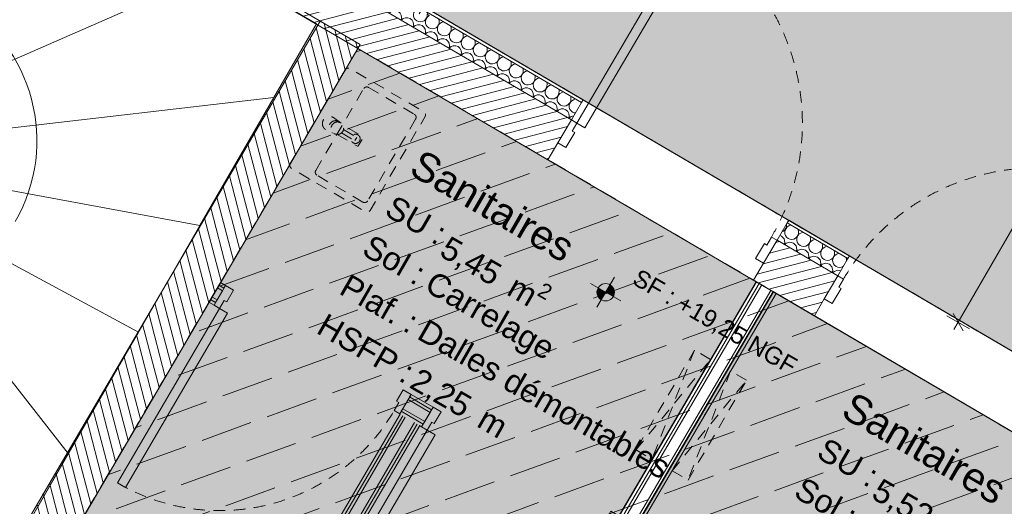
# Model space of a CAD drawing. Header units: millimetres. Extents: x -95266 to 45774, y -33242 to 22435.
# Tile 55 of 88: x -72556 to -68301, y 7435 to 9538. Entities that reach past the tile are written whole.
import ezdxf
from ezdxf.enums import TextEntityAlignment as Align

# ---------------------------------------------------------------- set-up
doc = ezdxf.new("R2010")
doc.units = ezdxf.units.MM
doc.header["$MEASUREMENT"] = 0
for name, pattern in [('! FIN Pointille', [87.5, 50, -37.5]), ('! STR Pointille', [87.5, 50, -37.5]), ('Tirets petits', [125, 75, -50])]:
    doc.linetypes.add(name, pattern=pattern)
for name, color, linetype in [('01-STR_Dalles.ARCHI', 7, 'Continuous'), ('01-STR_Escaliers et ascenseurs.ARCHI', 7, 'Continuous'), ('01-STR_Murs.ARCHI', 7, 'Continuous'), ('03-SURFACE _ Utile.ARCHI', 7, 'Continuous'), ('04-SOE_Cloisons .ARCHI', 7, 'Continuous'), ('04-SOE_Faux Plafond.ARCHI', 7, 'Continuous'), ('04-SOE_Revetement de sol.ARCHI', 7, 'Continuous'), ('05-INF _ COTATIONS.ARCHI', 7, 'Continuous'), ('06-REP _ EQUIP MOBI _ hors marché.ARCHI', 7, 'Continuous'), ('Marques de Zone Archicad', 7, 'Continuous'), ('Nouveau_06-REP _ EQUIP MOBI _ hors marché.ARCHI', 7, 'Continuous'), ('Portes Archicad', 7, 'Continuous')]:
    doc.layers.add(name, color=color, linetype=linetype)
doc.styles.add('STYLE_GENERE_1', font='arial.ttf')
doc.styles.add('STYLE_GENERE_2', font='arial.ttf')
doc.dimstyles.new('STYLE_GENERE__1', dxfattribs={"dimtxt": 75, "dimasz": 57, "dimexe": 0.18, "dimexo": 50, "dimgap": 0, "dimtad": 1, "dimlfac": 0.001, "dimzin": 0, "dimdsep": 46, "dimtxsty": 'STYLE_GENERE_1', "dimblk": 'ARROWHEAD_2', "dimblk1": 'ARROWHEAD_2', "dimblk2": 'ARROWHEAD_2', "dimcen": 0.09, "dimclrd": 256, "dimclre": 256, "dimclrt": 256, "dimazin": 0, "dimtfac": 1, "dimtdec": 4, "dimtmove": 0, "dimatfit": 3, "dimfxl": 0, "dimtolj": 1, "dimtzin": 0, "dimarcsym": 0})
pattern_1 = [(20, (0, 0), (-102.606, 281.9078), [225, -75]), (20, (89.65, 192.26), (-102.606, 281.9078), [225, -75])]
pattern_2 = [(194.63202, (0, 0), (-9.47288, 36.283806), [])]

# ---------------------------------------------------------------- blocks, each defined once
blk = doc.blocks.new('Dalle_1_2', base_point=(-76490.4, 21808.4))
at = {"layer": '01-STR_Dalles.ARCHI', "color": 7, "linetype": 'Continuous', "lineweight": 5, "flags": 128}
blk.add_lwpolyline([(-72712.9, 6653.1), (-75814.8, 8472.9), (-74905.9, 10024), (-74706.1, 9906.9), (-73988.4, 11131.8), (-71085.4, 9430.8)], close=True, dxfattribs=at)
blk = doc.blocks.new('Sanitaires_VEFA_10_2', base_point=(-68763.2, 7287.3))
at = {"layer": '03-SURFACE _ Utile.ARCHI', "linetype": 'Continuous', "lineweight": 0, "true_color": 0xdbebd6}
blk.add_hatch(color=254, dxfattribs=at).paths.add_polyline_path([(-68940.9, 4983.4), (-67558.8, 7342.4), (-69300.3, 8362.9), (-70682.5, 6003.9)])
at = {"layer": 'Marques de Zone Archicad', "color": 7, "lineweight": 5, "insert": (-68816.7, 7585), "char_height": 100, "attachment_point": 1, "rotation": 329.9997, "style": 'STYLE_GENERE_1'}
blk.add_mtext('\\A1;{\\pql;\\pt0,3300;\\fArial|b0|i0|c0|p0;\\W1.000000;5,52\\fArial|b0|i0|c0|p0;\\W1.000000;\\A1{\\H.66x;\\S^  ;}\\fArial|b0|i0|c0|p0;\\W1.000000; m\\fArial|b0|i0|c0|p0;\\W1.000000;\\A1{\\H.66x;\\S2^  ;}}', dxfattribs=at)
at = {"layer": 'Marques de Zone Archicad', "color": 7, "lineweight": 5}
for tag, height, style, p in [('ROOM_NAME', 125, 'STYLE_GENERE_2', (-68950.6, 7934)), ('measuredAreaCode', 100, 'STYLE_GENERE_1', (-69068.5, 7735.6)), ('DUMMY_862', 100, 'STYLE_GENERE_1', (-69166.7, 7565.4)), ('DUMMY_861', 125, 'STYLE_GENERE_2', (-68241, 7552.8)), ('DUMMY_864', 100, 'STYLE_GENERE_1', (-69264.9, 7395.3)), ('DUMMY_863', 100, 'STYLE_GENERE_1', (-68896.1, 7409.2)), ('titleZoneLevel', 100, 'STYLE_GENERE_1', (-69363.1, 7225.2)), ('DUMMY_865', 100, 'STYLE_GENERE_1', (-68928.3, 7201))]:
    blk.add_attdef(tag, text='', height=height, rotation=329.9997, dxfattribs=dict(at, style=style)).set_placement(p, align=Align.TOP_LEFT)
blk = doc.blocks.new('Circulation__11_2', base_point=(-72378, 11261.3))
at = {"layer": '03-SURFACE _ Utile.ARCHI', "linetype": 'Continuous', "lineweight": 0, "true_color": 0xe4e4e4}
blk.add_hatch(color=254, dxfattribs=at).paths.add_polyline_path([(-78078.4, 12133.6), (-81152.2, 6887.8), (-79930.6, 6181.3), (-76120.1, 12706.6), (-67239.9, 7503.2), (-65726, 10087.1), (-67390.3, 11047.9), (-68028.3, 9958.7), (-70933.1, 11661), (-70995.5, 11554.5), (-73491.7, 13020.4), (-73544.8, 12929.9), (-73717.3, 13031), (-73616.2, 13203.5), (-74918.5, 13966.6), (-75039.2, 14037.4), (-74924.3, 14233.5), (-74924.9, 14233.8), (-75140.9, 13865.1), (-75399.8, 14016.8), (-76572.4, 14703.9)])
at = {"layer": 'Marques de Zone Archicad', "color": 7, "lineweight": 5}
for tag, height, style, p in [('ROOM_NAME', 125, 'STYLE_GENERE_2', (-72565.4, 11908.1)), ('measuredAreaCode', 100, 'STYLE_GENERE_1', (-72683.3, 11709.6)), ('DUMMY_862', 100, 'STYLE_GENERE_1', (-72781.5, 11539.5)), ('DUMMY_861', 125, 'STYLE_GENERE_2', (-71790.1, 11489)), ('DUMMY_864', 100, 'STYLE_GENERE_1', (-72879.7, 11369.4)), ('DUMMY_863', 100, 'STYLE_GENERE_1', (-72510.9, 11383.3)), ('titleZoneLevel', 100, 'STYLE_GENERE_1', (-72977.9, 11199.3)), ('DUMMY_865', 100, 'STYLE_GENERE_1', (-72543.1, 11175))]:
    blk.add_attdef(tag, text='', height=height, rotation=329.9997, dxfattribs=dict(at, style=style)).set_placement(p, align=Align.TOP_LEFT)
blk = doc.blocks.new('Sanitaires_VEFA_17_2', base_point=(-70629.7, 8335.3))
at = {"layer": '03-SURFACE _ Utile.ARCHI', "linetype": 'Continuous', "lineweight": 0, "true_color": 0xdbebd6}
blk.add_hatch(color=254, dxfattribs=at).paths.add_polyline_path([(-72477.2, 7055.5), (-70755.9, 6046.9), (-69373.7, 8405.8), (-71094.9, 9414.4)])
at = {"layer": 'Marques de Zone Archicad', "color": 7, "lineweight": 5, "char_height": 100, "attachment_point": 1, "rotation": 329.9997, "style": 'STYLE_GENERE_1'}
for s, insert in [('\\A1;{\\pql;\\pt0,3300;\\fArial|b0|i0|c0|p0;\\W1.000000;5,45\\fArial|b0|i0|c0|p0;\\W1.000000;\\A1{\\H.66x;\\S^  ;}\\fArial|b0|i0|c0|p0;\\W1.000000; m\\fArial|b0|i0|c0|p0;\\W1.000000;\\A1{\\H.66x;\\S2^  ;}}', (-70683.4, 8632.6)), ('\\A1;{\\pql;\\pt0,3300;\\fArial|b0|i0|c0|p0;\\W1.000000;2,25\\fArial|b0|i0|c0|p0;\\W1.000000;\\A1{\\H.66x;\\S^  ;}\\fArial|b0|i0|c0|p0;\\W1.000000; m\\fArial|b0|i0|c0|p0;\\W1.000000;\\A1{\\H.66x;\\S^  ;}}', (-70827.5, 8037.5))]:
    blk.add_mtext(s, dxfattribs=dict(at, insert=insert))
at = {"layer": 'Marques de Zone Archicad', "color": 7, "lineweight": 5}
for tag, height, style, p in [('ROOM_NAME', 125, 'STYLE_GENERE_2', (-70817.2, 8982)), ('measuredAreaCode', 100, 'STYLE_GENERE_1', (-70935.1, 8783.5)), ('DUMMY_862', 100, 'STYLE_GENERE_1', (-71033.3, 8613.4)), ('DUMMY_861', 125, 'STYLE_GENERE_2', (-70107.5, 8600.8)), ('DUMMY_864', 100, 'STYLE_GENERE_1', (-71131.5, 8443.3)), ('DUMMY_863', 100, 'STYLE_GENERE_1', (-70762.6, 8457.2)), ('titleZoneLevel', 100, 'STYLE_GENERE_1', (-71229.7, 8273.2)), ('DUMMY_865', 100, 'STYLE_GENERE_1', (-70794.9, 8249))]:
    blk.add_attdef(tag, text='', height=height, rotation=329.9997, dxfattribs=dict(at, style=style)).set_placement(p, align=Align.TOP_LEFT)
blk = doc.blocks.new('Dalle_9_2', base_point=(-80174.3, 8556.8))
at = {"layer": '04-SOE_Faux Plafond.ARCHI', "linetype": 'Continuous', "lineweight": 5, "true_color": 0xb3b3b3}
h = blk.add_hatch(dxfattribs=at)
h.set_pattern_fill('Tirets_0002', color=253, style=0, pattern_type=2)
h.set_pattern_definition(pattern_1)
h.paths.add_polyline_path([(-80174.3, 8556.8), (-78961.8, 7856.7), (-78041.3, 9427.6), (-76120.1, 12706.6), (-67148.3, 7449.6), (-54710.6, 161.8), (-54675.1, 222.4), (-54294.7, -0.4), (-56095.7, -3074), (-54919.3, -3763.4), (-51054.4, -6028), (-51058.3, -6034.7), (-49263.9, -7086.6), (-49263.8, -7086.5), (-49177.6, -7137.1), (-49177.6, -7137.2), (-47429.4, -8162), (-47429.1, -8161.6), (-47170.3, -8313.3), (-47170.6, -8313.7), (-44805.8, -9700), (-44323.5, -8877.2), (-41385.8, -10570.8), (-40607.3, -9262), (-41020.3, -9020.1), (-41192.9, -8919), (-41098.6, -8755.3), (-42520.7, -7921.3), (-42616.5, -8084.8), (-42789.1, -7983.7), (-42521.7, -7527.4), (-51468.9, -2284.8), (-53365.3, -1173.6), (-52257, 717.9), (-66285.8, 8937.8), (-66375, 8983.4), (-70933.1, 11661), (-70995.5, 11554.5), (-73491.7, 13020.4), (-73544.8, 12929.9), (-73717.3, 13031), (-73616.2, 13203.5), (-74918.5, 13966.6), (-75039.2, 14037.4), (-75140.9, 13865.1), (-75399.8, 14016.8), (-76572.4, 14703.9)])
at = {"layer": '04-SOE_Faux Plafond.ARCHI', "color": 252, "linetype": 'Tirets petits', "lineweight": 5, "flags": 128}
blk.add_lwpolyline([(-80174.3, 8556.8), (-78961.8, 7856.7), (-78041.3, 9427.6), (-76120.1, 12706.6), (-67148.3, 7449.6), (-54710.6, 161.8), (-54675.1, 222.4), (-54294.7, -0.4), (-56095.7, -3074), (-54919.3, -3763.4), (-51054.4, -6028), (-51058.3, -6034.7), (-49263.9, -7086.6), (-49263.8, -7086.5), (-49177.6, -7137.1), (-49177.6, -7137.2), (-47429.4, -8162), (-47429.1, -8161.6), (-47170.3, -8313.3), (-47170.6, -8313.7), (-44805.8, -9700), (-44323.5, -8877.2), (-41385.8, -10570.8), (-40607.3, -9262), (-41020.3, -9020.1), (-41192.9, -8919), (-41098.6, -8755.3), (-42520.7, -7921.3), (-42616.5, -8084.8), (-42789.1, -7983.7), (-42521.7, -7527.4), (-51468.9, -2284.8), (-53365.3, -1173.6), (-52257, 717.9), (-66285.8, 8937.8), (-66375, 8983.4), (-70933.1, 11661), (-70995.5, 11554.5), (-73491.7, 13020.4), (-73544.8, 12929.9), (-73717.3, 13031), (-73616.2, 13203.5), (-74918.5, 13966.6), (-75039.2, 14037.4), (-75140.9, 13865.1), (-75399.8, 14016.8), (-76572.4, 14703.9)], close=True, dxfattribs=at)
blk = doc.blocks.new('Dalle_18_2', base_point=(-76572.4, 14703.9))
at = {"layer": '04-SOE_Revetement de sol.ARCHI', "color": 7, "linetype": 'Continuous', "lineweight": 5, "flags": 128}
blk.add_lwpolyline([(-58015.2, 4179.4), (-62969.6, 7081.5), (-62958, 7101.4), (-66320.8, 9071.9), (-65726, 10087.1), (-67390.2, 11047.9), (-68028.2, 9958.9), (-70933.1, 11661), (-70995.5, 11554.5), (-73491.8, 13020.3), (-73544.8, 12929.9), (-73717.3, 13031), (-73616.5, 13203), (-75040.7, 14038.2), (-75140.9, 13865.1), (-75382.5, 14006.7), (-76572.4, 14703.9), (-81152.7, 6886.9), (-74463.5, 3024.9), (-73493.5, 4680.4), (-78961.8, 7856.7), (-76120.1, 12706.6), (-67148.3, 7449.6), (-54330.3, -61.1)], dxfattribs=at)
blk = doc.blocks.new('Dalle_22_2', base_point=(-72476.9, 7055.3))
at = {"layer": '04-SOE_Revetement de sol.ARCHI', "color": 7, "linetype": 'Continuous', "lineweight": 5, "flags": 128}
blk.add_lwpolyline([(-72476.9, 7055.3), (-71095.1, 9414.1), (-67558.8, 7342.4), (-68940.7, 4983.3)], close=True, dxfattribs=at)
blk = doc.blocks.new('Dalle_24_2', base_point=(-71094.9, 9414.4))
at = {"layer": '04-SOE_Faux Plafond.ARCHI', "linetype": 'Continuous', "lineweight": 5, "true_color": 0xb3b3b3}
h = blk.add_hatch(dxfattribs=at)
h.set_pattern_fill('Tirets_0002', color=253, style=0, pattern_type=2)
h.set_pattern_definition(pattern_1)
h.paths.add_polyline_path([(-71094.9, 9414.4), (-72477.2, 7055.5), (-68941, 4983.5), (-67558.8, 7342.4)])
at = {"layer": '04-SOE_Faux Plafond.ARCHI', "color": 252, "linetype": 'Tirets petits', "lineweight": 5, "flags": 128}
blk.add_lwpolyline([(-71094.9, 9414.4), (-72477.2, 7055.5), (-68941, 4983.5), (-67558.8, 7342.4)], close=True, dxfattribs=at)
blk = doc.blocks.new('Escalier_1_2')
at = {"layer": '01-STR_Escaliers et ascenseurs.ARCHI', "color": 7, "linetype": 'Continuous', "lineweight": 5}
for p, q in [((-71273.4, 9520.9), (-73985.1, 11107.1)), ((-73267.3, 9065.2), (-71682.1, 9759.9)), ((-73267.3, 9065.2), (-71682.1, 9759.9)), ((-71273.4, 9520.9), (-71682.1, 9759.9)), ((-72863.3, 6767.1), (-71273.4, 9520.9)), ((-71457.6, 9201.9), (-71273.4, 9520.9)), ((-73189.7, 9001.8), (-71457.6, 9201.9)), ((-73189.7, 9001.8), (-71457.6, 9201.9)), ((-71777.4, 8648), (-71457.6, 9201.9)), ((-73237.2, 8919.6), (-71777.4, 8648)), ((-73237.2, 8919.6), (-71777.4, 8648)), ((-73276.6, 8851.3), (-72346.3, 7662.5)), ((-73276.6, 8851.3), (-72042.9, 8188.1)), ((-73276.6, 8851.3), (-72346.3, 7662.5)), ((-73276.6, 8851.3), (-72042.9, 8188.1)), ((-72042.9, 8188.1), (-71777.4, 8648)), ((-72346.3, 7662.5), (-72042.9, 8188.1)), ((-72627.3, 7175.8), (-72346.3, 7662.5))]:
    blk.add_line(p, q, dxfattribs=at)
blk.add_arc((-73181.9, 9015.3), 700, 330.0001, 59.6739, dxfattribs=at)
blk = doc.blocks.new('*X206')
at = {"layer": '01-STR_Murs.ARCHI', "color": 7, "linetype": 'Continuous', "lineweight": 5}
for p, q in [((-70744.3, 9541.6), (-70743.2, 9532.2)), ((-70724.2, 9529.8), (-70732.9, 9526.1)), ((-70692.5, 9511.2), (-70691.4, 9501.9)), ((-70672.4, 9499.4), (-70681.1, 9495.8)), ((-70640.7, 9480.9), (-70639.7, 9471.5)), ((-70620.6, 9469.1), (-70629.3, 9465.5)), ((-70589, 9450.6), (-70587.9, 9441.2)), ((-70568.9, 9438.8), (-70577.6, 9435.1)), ((-70537.2, 9420.2), (-70536.1, 9410.9)), ((-70517.1, 9408.5), (-70525.8, 9404.8)), ((-70485.4, 9389.9), (-70484.4, 9380.5)), ((-70465.3, 9378.1), (-70474, 9374.5)), ((-70433.7, 9359.6), (-70432.6, 9350.2)), ((-70413.5, 9347.8), (-70422.2, 9344.1)), ((-70381.9, 9329.2), (-70380.8, 9319.9)), ((-70361.8, 9317.5), (-70370.5, 9313.8)), ((-70330.1, 9298.9), (-70329.1, 9289.5)), ((-70310, 9287.1), (-70318.7, 9283.5)), ((-70278.4, 9268.6), (-70277.3, 9259.2)), ((-70258.2, 9256.8), (-70266.9, 9253.1)), ((-70226.6, 9238.2), (-70225.5, 9228.9)), ((-70206.5, 9226.5), (-70215.2, 9222.8)), ((-70174.8, 9207.9), (-70173.8, 9198.5)), ((-70154.7, 9196.1), (-70163.4, 9192.5))]:
    blk.add_line(p, q, dxfattribs=at)
for centre, start, end in [((-70935.8, 9547.7), 338.3527, 140.9113), ((-70824.8, 9559.1), 112.7621, 239.632), ((-70884, 9517.4), 338.3527, 140.9113), ((-70824.8, 9559.1), 239.632, 6.5019), ((-70773, 9528.8), 112.7621, 239.632), ((-70773, 9528.8), 239.632, 6.5019), ((-70832.3, 9487), 338.3527, 140.9113), ((-70721.2, 9498.5), 112.7621, 239.632), ((-70721.2, 9498.5), 239.632, 6.5019), ((-70669.5, 9468.1), 112.7621, 239.632), ((-70780.5, 9456.7), 338.3527, 140.9113), ((-70728.7, 9426.4), 338.3527, 140.9113), ((-70669.5, 9468.1), 239.632, 6.5019), ((-70617.7, 9437.8), 112.7621, 239.632), ((-70677, 9396), 338.3527, 140.9113), ((-70617.7, 9437.8), 239.632, 6.5019), ((-70565.9, 9407.5), 112.7621, 239.632), ((-70565.9, 9407.5), 239.632, 6.5019), ((-70514.2, 9377.1), 112.7621, 239.632), ((-70625.2, 9365.7), 338.3527, 140.9113), ((-70573.4, 9335.4), 338.3527, 140.9113), ((-70514.2, 9377.1), 239.632, 6.5019), ((-70462.4, 9346.8), 112.7621, 239.632), ((-70521.7, 9305), 338.3527, 140.9113), ((-70462.4, 9346.8), 239.632, 6.5019), ((-70410.6, 9316.5), 112.7621, 239.632), ((-70410.6, 9316.5), 239.632, 6.5019), ((-70469.9, 9274.7), 338.3527, 140.9113), ((-70358.9, 9286.1), 112.7621, 239.632), ((-70358.9, 9286.1), 239.632, 6.5019), ((-70307.1, 9255.8), 112.7621, 239.632), ((-70418.1, 9244.4), 338.3527, 140.9113), ((-70366.4, 9214), 338.3527, 140.9113), ((-70307.1, 9255.8), 239.632, 6.5019), ((-70255.3, 9225.5), 112.7621, 239.632), ((-70314.6, 9183.7), 338.3527, 140.9113), ((-70255.3, 9225.5), 239.632, 6.5019), ((-70203.6, 9195.1), 112.7621, 239.632), ((-70203.6, 9195.1), 239.632, 6.5019), ((-70151.8, 9164.8), 112.7621, 239.632), ((-70262.8, 9153.4), 338.3527, 140.9113), ((-70211.1, 9123), 338.3527, 140.9113), ((-70159.3, 9092.7), 95.0621, 140.9113), ((-70151.8, 9164.8), 239.632, 264.4849)]:
    blk.add_arc(centre, 30, start, end, dxfattribs=at)
blk = doc.blocks.new('*X207')
at = {"layer": '01-STR_Murs.ARCHI', "color": 7, "linetype": 'Continuous', "lineweight": 5}
for p, q in [((-69244.6, 8636.4), (-69242.1, 8644.3)), ((-69238.7, 8642.2), (-69244.4, 8636.2)), ((-69242.2, 8654.8), (-69241.9, 8652.5)), ((-69242.1, 8644.3), (-69241.9, 8652.5)), ((-69231.6, 8646.5), (-69238.7, 8642.2)), ((-69222.9, 8650.1), (-69231.6, 8646.5)), ((-69264.1, 8602.9), (-69271.5, 8604.8)), ((-69252.7, 8591.1), (-69264.1, 8602.9)), ((-69262.1, 8620.8), (-69255.4, 8624)), ((-69255.4, 8624), (-69249.1, 8629.4)), ((-69248.2, 8628.9), (-69249.9, 8620.8)), ((-69249.9, 8620.8), (-69249.3, 8612.5)), ((-69249.3, 8612.5), (-69246.5, 8604.8)), ((-69249.1, 8629.4), (-69244.6, 8636.4)), ((-69244.4, 8636.2), (-69248.2, 8628.9)), ((-69246.5, 8604.8), (-69241.6, 8598.1)), ((-69241.6, 8598.1), (-69235.1, 8592.9)), ((-69203.6, 8593.7), (-69197.4, 8599.1)), ((-69196.5, 8598.6), (-69198.1, 8590.5)), ((-69197.4, 8599.1), (-69192.8, 8606)), ((-69192.6, 8605.9), (-69196.5, 8598.6)), ((-69192.8, 8606), (-69190.4, 8613.9)), ((-69186.9, 8611.9), (-69192.6, 8605.9)), ((-69191.2, 8631.6), (-69190.2, 8622.2)), ((-69190.4, 8613.9), (-69190.2, 8622.2)), ((-69179.8, 8616.1), (-69186.9, 8611.9)), ((-69171.1, 8619.8), (-69179.8, 8616.1)), ((-69139.5, 8601.2), (-69138.4, 8591.9)), ((-69249.3, 8575), (-69252.7, 8591.1)), ((-69252.3, 8566.5), (-69249.3, 8575)), ((-69243.8, 8571.8), (-69249.8, 8565)), ((-69228.2, 8576.7), (-69243.8, 8571.8)), ((-69235.1, 8592.9), (-69227.5, 8589.8)), ((-69212.3, 8572.6), (-69228.2, 8576.7)), ((-69227.5, 8589.8), (-69219.3, 8588.8)), ((-69219.3, 8588.8), (-69211.1, 8590.2)), ((-69201, 8560.7), (-69212.3, 8572.6)), ((-69211.1, 8590.2), (-69203.6, 8593.7)), ((-69197.5, 8544.7), (-69201, 8560.7)), ((-69198.1, 8590.5), (-69197.6, 8582.2)), ((-69197.6, 8582.2), (-69194.7, 8574.4)), ((-69194.7, 8574.4), (-69189.9, 8567.7)), ((-69189.9, 8567.7), (-69183.4, 8562.6)), ((-69183.4, 8562.6), (-69175.7, 8559.4)), ((-69175.7, 8559.4), (-69167.5, 8558.5)), ((-69167.5, 8558.5), (-69159.3, 8559.8)), ((-69159.3, 8559.8), (-69151.8, 8563.3)), ((-69151.8, 8563.3), (-69145.6, 8568.8)), ((-69144.7, 8568.2), (-69146.4, 8560.1)), ((-69146.4, 8560.1), (-69145.8, 8551.9)), ((-69145.6, 8568.8), (-69141.1, 8575.7)), ((-69140.9, 8575.6), (-69144.7, 8568.2)), ((-69141.1, 8575.7), (-69138.6, 8583.6)), ((-69135.2, 8581.6), (-69140.9, 8575.6)), ((-69138.6, 8583.6), (-69138.4, 8591.9)), ((-69128.1, 8585.8), (-69135.2, 8581.6)), ((-69119.4, 8589.5), (-69128.1, 8585.8)), ((-69089.3, 8545.4), (-69086.8, 8553.3)), ((-69087.7, 8570.9), (-69086.6, 8561.5)), ((-69086.8, 8553.3), (-69086.6, 8561.5)), ((-69076.3, 8555.5), (-69083.4, 8551.2)), ((-69067.6, 8559.1), (-69076.3, 8555.5)), ((-69200.6, 8536.2), (-69197.5, 8544.7)), ((-69192.1, 8541.5), (-69198, 8534.7)), ((-69176.4, 8546.4), (-69192.1, 8541.5)), ((-69160.5, 8542.2), (-69176.4, 8546.4)), ((-69149.2, 8530.4), (-69160.5, 8542.2)), ((-69145.8, 8514.4), (-69149.2, 8530.4)), ((-69148.8, 8505.9), (-69145.8, 8514.4)), ((-69140.3, 8511.2), (-69146.2, 8504.4)), ((-69145.8, 8551.9), (-69143, 8544.1)), ((-69143, 8544.1), (-69138.1, 8537.4)), ((-69124.6, 8516), (-69140.3, 8511.2)), ((-69138.1, 8537.4), (-69131.6, 8532.3)), ((-69131.6, 8532.3), (-69124, 8529.1)), ((-69108.8, 8511.9), (-69124.6, 8516)), ((-69124, 8529.1), (-69115.7, 8528.2)), ((-69115.7, 8528.2), (-69107.6, 8529.5)), ((-69097.4, 8500.1), (-69108.8, 8511.9)), ((-69107.6, 8529.5), (-69100.1, 8533)), ((-69100.1, 8533), (-69093.8, 8538.4)), ((-69092.9, 8537.9), (-69094.6, 8529.8)), ((-69094.6, 8529.8), (-69094, 8521.5)), ((-69094, 8521.5), (-69091.2, 8513.8)), ((-69093.8, 8538.4), (-69089.3, 8545.4)), ((-69089.1, 8545.2), (-69092.9, 8537.9)), ((-69091.2, 8513.8), (-69086.3, 8507.1)), ((-69083.4, 8551.2), (-69089.1, 8545.2)), ((-69042.1, 8508.1), (-69037.5, 8515)), ((-69037.3, 8514.9), (-69041.2, 8507.6)), ((-69037.5, 8515), (-69035.1, 8522.9)), ((-69031.6, 8520.9), (-69037.3, 8514.9)), ((-69035.9, 8540.6), (-69034.9, 8531.2)), ((-69035.1, 8522.9), (-69034.9, 8531.2)), ((-69024.5, 8525.1), (-69031.6, 8520.9)), ((-69015.8, 8528.8), (-69024.5, 8525.1)), ((-69094, 8484), (-69097.4, 8500.1)), ((-69097, 8475.5), (-69094, 8484)), ((-69088.5, 8480.8), (-69094.5, 8474)), ((-69072.9, 8485.7), (-69088.5, 8480.8)), ((-69086.3, 8507.1), (-69079.8, 8501.9)), ((-69079.8, 8501.9), (-69072.2, 8498.8)), ((-69057, 8481.6), (-69072.9, 8485.7)), ((-69072.2, 8498.8), (-69064, 8497.8)), ((-69064, 8497.8), (-69055.8, 8499.2)), ((-69045.7, 8469.7), (-69057, 8481.6)), ((-69055.8, 8499.2), (-69048.3, 8502.7)), ((-69048.3, 8502.7), (-69042.1, 8508.1)), ((-69042.2, 8453.7), (-69045.7, 8469.7)), ((-69041.2, 8507.6), (-69042.8, 8499.5)), ((-69042.8, 8499.5), (-69042.2, 8491.2)), ((-69042.2, 8491.2), (-69039.4, 8483.4)), ((-69039.4, 8483.4), (-69034.6, 8476.7)), ((-69034.6, 8476.7), (-69028.1, 8471.6)), ((-69028.1, 8471.6), (-69020.4, 8468.4)), ((-69020.4, 8468.4), (-69012.2, 8467.5)), ((-69012.2, 8467.5), (-69004, 8468.8)), ((-69004, 8468.8), (-68996.5, 8472.3)), ((-68996.5, 8472.3), (-68996, 8472.8)), ((-68984.2, 8510.2), (-68983.1, 8500.9)), ((-68983.3, 8494.6), (-68983.1, 8500.9)), ((-69045.3, 8445.2), (-69042.2, 8453.7)), ((-69036.8, 8450.5), (-69042.7, 8443.7)), ((-69021.1, 8455.4), (-69036.8, 8450.5)), ((-69008.2, 8452), (-69021.1, 8455.4))]:
    blk.add_line(p, q, dxfattribs=at)
blk = doc.blocks.new('Porte 27_2')
at = {"layer": 'Portes Archicad', "color": 7, "linetype": 'Continuous', "lineweight": 5}
for p, q in [((447, 0), (447, 974)), ((447, 974), (487, 974)), ((487, 974), (487, 0)), ((-515, 100), (-515, 87)), ((-515, 87), (-515, 0)), ((515, 100), (515, 87)), ((515, 87), (515, 0)), ((-487, 0), (-515, 0)), ((-515, 0), (-515, -115)), ((-515, 0), (-515, -115)), ((-515, 0), (-515, -115)), ((-487, -40), (-487, 0)), ((487, 0), (447, 0)), ((515, 0), (487, 0)), ((487, 0), (487, -40)), ((515, -115), (515, 0)), ((515, 0), (515, -115)), ((515, 0), (515, -115)), ((-475, -40), (-487, -40)), ((-475, -115), (-475, -40)), ((487, -40), (475, -40)), ((475, -40), (475, -115)), ((-515, -115), (-475, -115)), ((-515, -115), (-515, -200)), ((475, -115), (515, -115)), ((515, -115), (515, -200))]:
    blk.add_line(p, q, dxfattribs=at)
at = {"layer": 'Portes Archicad', "color": 8, "linetype": '! FIN Pointille', "lineweight": 5}
blk.add_arc((487, 0), 974, 90, 180, dxfattribs=at)
blk = doc.blocks.new('Mur_42_2', base_point=(-67558.8, 7342.4))
at = {"layer": '01-STR_Murs.ARCHI', "linetype": 'Continuous', "lineweight": 0, "true_color": 0x000000}
h = blk.add_hatch(dxfattribs=at)
h.set_pattern_fill('Hachure_simple_0002', color=18, style=0, pattern_type=2)
h.set_pattern_definition(pattern_2)
h.paths.add_polyline_path([(-74651.2, 11498.2), (-70273.1, 8932.9), (-70172, 9105.4), (-74550.1, 11670.7)])
h = blk.add_hatch(dxfattribs=at)
h.set_pattern_fill('Hachure_simple_0002', color=18, style=0, pattern_type=2)
h.set_pattern_definition(pattern_2)
h.paths.add_polyline_path([(-69384.4, 8412.1), (-69121.7, 8258.2), (-69020.6, 8430.8), (-69283.3, 8584.7)])
at = {"layer": '01-STR_Murs.ARCHI', "color": 7, "linetype": 'Continuous', "lineweight": 5}
for p, q in [((-70128, 9180.5), (-74506.1, 11745.8)), ((-70172, 9105.4), (-74550.1, 11670.7)), ((-70121.4, 9191.7), (-70128, 9180.5)), ((-70128, 9180.5), (-70172, 9105.4)), ((-70172, 9105.4), (-70230.1, 9006.2)), ((-70230.1, 9006.2), (-70273.1, 8932.9)), ((-69239.3, 8659.7), (-69283.3, 8584.7)), ((-69232.7, 8671), (-69239.3, 8659.7)), ((-68976.7, 8505.8), (-69239.3, 8659.7)), ((-69283.3, 8584.7), (-69341.4, 8485.5)), ((-69020.6, 8430.8), (-69283.3, 8584.7)), ((-68970.1, 8517.1), (-68976.7, 8505.8)), ((-69341.4, 8485.5), (-69384.4, 8412.1)), ((-68976.7, 8505.8), (-69020.6, 8430.8)), ((-69020.6, 8430.8), (-69078.8, 8331.6)), ((-69078.8, 8331.6), (-69121.7, 8258.2))]:
    blk.add_line(p, q, dxfattribs=at)
at = {"layer": '01-STR_Murs.ARCHI', "color": 7, "linetype": 'Continuous', "lineweight": 5, "flags": 128}
for points in [[(-70121.4, 9191.7), (-74499.5, 11757)], [(-74651.2, 11498.2), (-70273.1, 8932.9)], [(-68970.1, 8517.1), (-69232.7, 8671)], [(-69384.4, 8412.1), (-69121.7, 8258.2)]]:
    blk.add_lwpolyline(points, dxfattribs=at)
at = {"layer": '01-STR_Murs.ARCHI', "color": 7, "lineweight": 5}
for name in ['*X206', '*X207']:
    blk.add_blockref(name, (0, 0), dxfattribs=at)
at = {"layer": 'Portes Archicad', "color": 7, "linetype": 'Continuous', "lineweight": 5, "xscale": -1, "zscale": 1000, "rotation": 329.6320204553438}
blk.add_blockref('Porte 27_2', (-69727.6, 8845), dxfattribs=at)
at = {"layer": 'Portes Archicad', "color": 7, "linetype": 'Continuous', "lineweight": 5, "zscale": 1000, "rotation": 329.6320204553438}
blk.add_blockref('Porte 27_2', (-68576.3, 8170.4), dxfattribs=at)
blk = doc.blocks.new('Mur_75_2', base_point=(-72712.9, 6653.1))
at = {"layer": '01-STR_Murs.ARCHI', "linetype": 'Continuous', "lineweight": 0, "true_color": 0x000000}
h = blk.add_hatch(dxfattribs=at)
h.set_pattern_fill('Hachure_simple_0002', color=18, style=0, pattern_type=2)
h.set_pattern_definition([(104.63202, (0, 0), (36.283806, 9.47288), [])])
h.paths.add_polyline_path([(-72712.9, 6653.1), (-71085.4, 9430.8), (-71257.9, 9531.9), (-72885.5, 6754.2)])
at = {"layer": '01-STR_Murs.ARCHI', "color": 7, "linetype": 'Continuous', "lineweight": 5, "flags": 128}
for points in [[(-71257.9, 9531.9), (-72885.5, 6754.2)], [(-71085.4, 9430.8), (-71257.9, 9531.9)], [(-72712.9, 6653.1), (-71085.4, 9430.8)]]:
    blk.add_lwpolyline(points, dxfattribs=at)
blk = doc.blocks.new('Mur_132_2', base_point=(-70720.2, 5910.1))
at = {"layer": '04-SOE_Cloisons .ARCHI', "color": 7, "linetype": 'Continuous', "lineweight": 5}
for p, q in [((-70743.9, 6037.6), (-69360.7, 8398.2)), ((-70732.7, 6031), (-69349.5, 8391.7)), ((-70693, 6007.8), (-69309.8, 8368.4)), ((-70681.8, 6001.2), (-69298.6, 8361.8))]:
    blk.add_line(p, q, dxfattribs=at)
at = {"layer": '04-SOE_Cloisons .ARCHI', "color": 7, "linetype": 'Continuous', "lineweight": 5, "flags": 128}
for points in [[(-69371.9, 8404.8), (-69965.4, 7392)], [(-69287.4, 8355.3), (-69371.9, 8404.8)], [(-69880.8, 7342.6), (-69287.4, 8355.3)]]:
    blk.add_lwpolyline(points, dxfattribs=at)
blk = doc.blocks.new('Porte 27_13')
at = {"layer": 'Portes Archicad', "color": 7, "linetype": 'Continuous', "lineweight": 5}
for p, q in [((397, 0), (397, 874)), ((397, 874), (437, 874)), ((437, 874), (437, 0)), ((-437, 0), (-465, 0)), ((-465, 0), (-465, -98)), ((-465, 0), (-465, -13)), ((-465, 0), (-465, -13)), ((-437, -40), (-437, 0)), ((437, 0), (397, 0)), ((465, 0), (437, 0)), ((437, 0), (437, -40)), ((465, -98), (465, 0)), ((465, 0), (465, -13)), ((465, 0), (465, -13)), ((-465, -13), (-465, -26)), ((-465, -13), (-465, -26)), ((-465, -26), (-465, -72)), ((-465, -26), (-465, -72)), ((-425, -40), (-437, -40)), ((-425, -98), (-425, -40)), ((437, -40), (425, -40)), ((425, -40), (425, -98)), ((465, -13), (465, -26)), ((465, -13), (465, -26)), ((465, -26), (465, -72)), ((465, -26), (465, -72)), ((-465, -72), (-465, -85)), ((-465, -72), (-465, -85)), ((-465, -85), (-465, -98)), ((-465, -85), (-465, -98)), ((465, -72), (465, -85)), ((465, -72), (465, -85)), ((465, -85), (465, -98)), ((465, -85), (465, -98)), ((-465, -98), (-425, -98)), ((425, -98), (465, -98))]:
    blk.add_line(p, q, dxfattribs=at)
at = {"layer": 'Portes Archicad', "color": 8, "linetype": '! FIN Pointille', "lineweight": 5}
blk.add_arc((437, 0), 874, 90, 180, dxfattribs=at)
blk = doc.blocks.new('Mur_135_2', base_point=(-71688.8, 8401.8))
at = {"layer": '04-SOE_Cloisons .ARCHI', "color": 7, "linetype": 'Continuous', "lineweight": 5}
for p, q in [((-71673.4, 8377.7), (-71695.4, 8390.6)), ((-71673.4, 8377.7), (-71666.8, 8388.9)), ((-71703.2, 8326.8), (-71680, 8366.5)), ((-71680, 8366.5), (-71701.9, 8379.4)), ((-71680, 8366.5), (-71673.4, 8377.7)), ((-71709.8, 8315.6), (-71731.8, 8328.5)), ((-71703.2, 8326.8), (-71725.2, 8339.7)), ((-71716.4, 8304.4), (-71709.8, 8315.6)), ((-71709.8, 8315.6), (-71703.2, 8326.8)), ((-70871, 7907.6), (-70864.4, 7918.8)), ((-70900.8, 7856.7), (-70877.6, 7896.3)), ((-70877.6, 7896.3), (-70871, 7907.6)), ((-70782.7, 7840.7), (-70877.6, 7896.3)), ((-70776.1, 7851.9), (-70871, 7907.6)), ((-70914, 7834.2), (-70907.4, 7845.4)), ((-70907.4, 7845.4), (-70900.8, 7856.7)), ((-70812.5, 7789.8), (-70907.4, 7845.4)), ((-70805.9, 7801), (-70900.8, 7856.7)), ((-70805.9, 7801), (-70782.7, 7840.7)), ((-70782.7, 7840.7), (-70776.1, 7851.9)), ((-70776.1, 7851.9), (-70769.5, 7863.2)), ((-70819.1, 7778.6), (-70812.5, 7789.8)), ((-70812.5, 7789.8), (-70805.9, 7801)), ((-70003.5, 7330.9), (-69980.3, 7370.6)), ((-69980.3, 7370.6), (-69973.7, 7381.8)), ((-69978.6, 7369.6), (-69980.3, 7370.6)), ((-69973.7, 7381.8), (-69967.1, 7393)), ((-69972, 7380.8), (-69973.7, 7381.8)), ((-70016.7, 7308.4), (-70010.1, 7319.7)), ((-70010.1, 7319.7), (-70003.5, 7330.9)), ((-70008.4, 7318.7), (-70010.1, 7319.7)), ((-70001.8, 7329.9), (-70003.5, 7330.9))]:
    blk.add_line(p, q, dxfattribs=at)
at = {"layer": '04-SOE_Cloisons .ARCHI', "color": 7, "linetype": 'Continuous', "lineweight": 5, "flags": 128}
for points in [[(-71688.8, 8401.8), (-71738.3, 8317.3)], [(-71666.8, 8388.9), (-71688.8, 8401.8)], [(-71738.3, 8317.3), (-71716.4, 8304.4)], [(-70769.5, 7863.2), (-70864.4, 7918.8)], [(-70914, 7834.2), (-70912.3, 7833.2)], [(-70827.7, 7783.7), (-70819.1, 7778.6)], [(-69965.4, 7392), (-69967.1, 7393)], [(-70016.7, 7308.4), (-70015, 7307.4)]]:
    blk.add_lwpolyline(points, dxfattribs=at)
at = {"layer": 'Portes Archicad', "color": 7, "linetype": 'Continuous', "lineweight": 5, "zscale": 1000, "rotation": 149.6320204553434}
for p in [(-71315.2, 8069.3), (-70417.9, 7543.5)]:
    blk.add_blockref('Porte 27_13', p, dxfattribs=at)
blk = doc.blocks.new('Mur_137_2', base_point=(-71617.5, 6435.8))
at = {"layer": '04-SOE_Cloisons .ARCHI', "color": 7, "linetype": 'Continuous', "lineweight": 5}
for p, q in [((-71641.3, 6563.4), (-70901, 7826.6)), ((-71630, 6556.8), (-70889.8, 7820.1)), ((-71590.4, 6533.5), (-70850.1, 7796.8)), ((-71579.1, 6527), (-70838.9, 7790.2))]:
    blk.add_line(p, q, dxfattribs=at)
at = {"layer": '04-SOE_Cloisons .ARCHI', "color": 7, "linetype": 'Continuous', "lineweight": 5, "flags": 128}
for points in [[(-70912.3, 7833.2), (-71652.5, 6569.9)], [(-71567.9, 6520.4), (-70827.7, 7783.7)]]:
    blk.add_lwpolyline(points, dxfattribs=at)
blk = doc.blocks.new('Lavabo 27[69]_2', base_point=(-71268, 9118.9))
at = {"layer": '06-REP _ EQUIP MOBI _ hors marché.ARCHI', "color": 252, "linetype": '! STR Pointille', "lineweight": 5}
for p, q in [((-71276.7, 8886.4), (-71069.5, 9240.2)), ((-71048.9, 9245.5), (-70850.5, 9129.3)), ((-70845.1, 9108.7), (-71052.4, 8755)), ((-71164.9, 9049.2), (-71107.8, 9015.8)), ((-71156.8, 9063), (-71099.7, 9029.6)), ((-71107.8, 9015.8), (-71099.7, 9029.6)), ((-71072.9, 8749.6), (-71271.4, 8865.9))]:
    blk.add_line(p, q, dxfattribs=at)
at = {"layer": '06-REP _ EQUIP MOBI _ hors marché.ARCHI', "color": 252, "linetype": '! STR Pointille', "lineweight": 5, "flags": 128}
for points in [[(-71386.8, 8916.2), (-71149.2, 9321.7, -0.414214), (-71128.7, 9327), (-70809.4, 9140, -0.414214), (-70804.1, 9119.5), (-71041.7, 8713.9, -0.414214), (-71062.2, 8708.6), (-71381.5, 8895.6, -0.414214)], [(-71183.5, 9042.2), (-71097, 8991.5, 0.414214), (-71092.9, 8992.5), (-71072.1, 9027.9, 0.414214), (-71073.2, 9032), (-71159.7, 9082.7, 0.104021), (-71167.2, 9091), (-71200.6, 9115.3, 1.033221), (-71231.9, 9061.8), (-71194.4, 9044.6, 0.104021)]]:
    blk.add_lwpolyline(points, format="xyb", close=True, dxfattribs=at)
at = {"layer": '06-REP _ EQUIP MOBI _ hors marché.ARCHI', "color": 252, "linetype": '! STR Pointille', "lineweight": 5}
for centre, radius in [((-71183.1, 9069.2), 27), ((-71104.9, 9023.3), 20)]:
    blk.add_circle(centre, radius, dxfattribs=at)
for centre, radius, start, end in [((-71056.5, 9232.6), 15, 59.6324, 149.6324), ((-70858.1, 9116.3), 15, 329.6324, 59.6324), ((-71191.1, 9073.8), 28, 58.1128, 241.152), ((-71263.8, 8878.9), 15, 149.6324, 239.6324), ((-71065.4, 8762.6), 15, 239.6324, 329.6324)]:
    blk.add_arc(centre, radius, start, end, dxfattribs=at)
blk = doc.blocks.new('*D795')
at = {"layer": '05-INF _ COTATIONS.ARCHI', "color": 251, "linetype": 'Continuous', "lineweight": 5, "true_color": 0x666666}
for p, q in [((-69893, 11051.5), (-69990, 11108.4)), ((-69962.9, 11117.6), (-69920.1, 11042.3)), ((-69941.5, 11080), (-69903.6, 11144.7)), ((-70811.1, 9595.8), (-69941.5, 11080)), ((-70762.6, 9567.4), (-70859.7, 9624.3)), ((-70832.5, 9633.5), (-70789.7, 9558.2)), ((-70829.7, 9564.2), (-70811.1, 9595.8))]:
    blk.add_line(p, q, dxfattribs=at)
at = {"layer": '05-INF _ COTATIONS.ARCHI', "color": 251, "lineweight": 5, "true_color": 0x666666, "char_height": 75, "attachment_point": 7, "rotation": 59.632, "style": 'STYLE_GENERE_1'}
for s, insert in [('\\A1;{\\pql;\\fArial|b0|i0|c0|p0;\\W1.000000;8}', (-69994.3, 11019.5)), ('\\A1;{\\pql;\\fArial|b0|i0|c0|p0;\\W1.000000;1,72}', (-70454.3, 10234.4))]:
    blk.add_mtext(s, dxfattribs=dict(at, insert=insert))
blk = doc.blocks.new('ARROWHEAD_2')
at = {"color": 0, "linetype": 'Continuous', "lineweight": 0}
for p, q in [((0, 0), (-1, 0)), ((-0.378, -0.655), (0.378, 0.655))]:
    blk.add_line(p, q, dxfattribs=at)
blk = doc.blocks.new('*D812')
at = {"layer": '05-INF _ COTATIONS.ARCHI', "color": 251, "linetype": 'Continuous', "lineweight": 5, "true_color": 0x666666}
for p, q in [((-67051.5, 10852.3), (-66954, 10796.1)), ((-66981.1, 10786.7), (-67024.4, 10861.7)), ((-66984.4, 10855.9), (-67002.7, 10824.2)), ((-67002.7, 10824.2), (-68500, 8230.8)), ((-68548.8, 8258.9), (-68451.3, 8202.7)), ((-68521.7, 8268.3), (-68478.4, 8193.3)), ((-68500, 8230.8), (-68518.4, 8199))]:
    blk.add_line(p, q, dxfattribs=at)
at = {"layer": '05-INF _ COTATIONS.ARCHI', "color": 251, "lineweight": 5, "true_color": 0x666666, "insert": (-67814.4, 9448.3), "char_height": 75, "attachment_point": 7, "rotation": 59.9997, "style": 'STYLE_GENERE_1'}
blk.add_mtext('\\A1;{\\pql;\\fArial|b0|i0|c0|p0;\\W1.000000;2,99}', dxfattribs=at)
blk = doc.blocks.new('Cote de niveau_12_2', base_point=(-70023.8, 8359.9))
at = {"layer": '05-INF _ COTATIONS.ARCHI', "linetype": 'Continuous', "lineweight": 5}
for points in [[(-70023.8, 8359.9), (-69991.3, 8341.2), (-69986.6, 8355), (-69987.6, 8369.6), (-69994, 8382.7), (-70005, 8392.4)], [(-70023.8, 8359.9), (-70056.3, 8378.7), (-70061, 8364.8), (-70060, 8350.2), (-70053.5, 8337.1), (-70042.5, 8327.4)]]:
    blk.add_hatch(color=7, dxfattribs=at).paths.add_polyline_path(points)
at = {"layer": '05-INF _ COTATIONS.ARCHI', "color": 7, "linetype": 'Continuous', "lineweight": 5}
for p, q in [((-70088.7, 8397.4), (-69958.8, 8322.4)), ((-70061.3, 8295), (-69986.3, 8424.9))]:
    blk.add_line(p, q, dxfattribs=at)
blk.add_circle((-70023.8, 8359.9), 37.5, dxfattribs=at)
at = {"layer": '05-INF _ COTATIONS.ARCHI', "color": 7, "lineweight": 5, "insert": (-69921.3, 8387.4), "char_height": 75, "attachment_point": 7, "rotation": 330, "style": 'STYLE_GENERE_1'}
blk.add_mtext('\\A1;{\\pql;\\fArial|b0|i0|c0|p0;\\W1.000000;SF : +19,25 NGF}', dxfattribs=at)
blk = doc.blocks.new('Panneau de radiateur 27[139]_2', base_point=(-69570.8, 8069.4))
at = {"layer": 'Nouveau_06-REP _ EQUIP MOBI _ hors marché.ARCHI', "color": 252, "linetype": '! STR Pointille', "lineweight": 5}
for p, q in [((-69639.8, 8109.9), (-69892.7, 7678.6)), ((-69570.8, 8069.4), (-69639.8, 8109.9)), ((-69823.7, 7638.1), (-69570.8, 8069.4)), ((-69892.7, 7678.6), (-69823.7, 7638.1))]:
    blk.add_line(p, q, dxfattribs=at)
blk = doc.blocks.new('Panneau de radiateur 27[140]_2', base_point=(-69414.9, 7979.4))
at = {"layer": 'Nouveau_06-REP _ EQUIP MOBI _ hors marché.ARCHI', "color": 252, "linetype": '! STR Pointille', "lineweight": 5}
for p, q in [((-69483.9, 8019.9), (-69736.9, 7588.6)), ((-69414.9, 7979.4), (-69483.9, 8019.9)), ((-69667.9, 7548.1), (-69414.9, 7979.4)), ((-69736.9, 7588.6), (-69667.9, 7548.1))]:
    blk.add_line(p, q, dxfattribs=at)

msp = doc.modelspace()

# ---------------------------------------------------------------- linework, layer by layer
at = {"layer": '03-SURFACE _ Utile.ARCHI', "color": 254, "linetype": 'Continuous', "lineweight": 0, "true_color": 0xe4e4e4, "flags": 128}
msp.add_lwpolyline([(-78078.407, 12133.625), (-81152.203, 6887.751), (-79930.607, 6181.342), (-76120.136, 12706.602), (-67239.852, 7503.23), (-65726.027, 10087.058), (-67390.277, 11047.925), (-68028.266, 9958.725), (-70933.088, 11661.008), (-70995.505, 11554.485), (-73491.671, 13020.447), (-73544.754, 12929.853), (-73717.313, 13030.963), (-73616.203, 13203.523), (-74918.457, 13966.572), (-75039.244, 14037.356), (-74924.307, 14233.489), (-74924.887, 14233.829), (-75140.926, 13865.125), (-75399.765, 14016.791), (-76572.379, 14703.876)], close=True, dxfattribs=at)
at = {"layer": '03-SURFACE _ Utile.ARCHI', "color": 254, "linetype": 'Continuous', "lineweight": 0, "true_color": 0xdbebd6, "flags": 128}
for points in [[(-72477.157, 7055.47), (-70755.878, 6046.895), (-69373.669, 8405.833), (-71094.947, 9414.408)], [(-68940.949, 4983.443), (-67558.803, 7342.42), (-69300.331, 8362.861), (-70682.541, 6003.921)]]:
    msp.add_lwpolyline(points, close=True, dxfattribs=at)
at = {"layer": '06-REP _ EQUIP MOBI _ hors marché.ARCHI', "color": 252, "linetype": '! STR Pointille', "lineweight": 5, "flags": 128}
for points in [[(-69639.802, 8109.881), (-69823.742, 7638.112)], [(-69892.75, 7678.584), (-69570.794, 8069.41)], [(-69483.915, 8019.879), (-69667.855, 7548.11)], [(-69736.862, 7588.581), (-69414.907, 7979.407)]]:
    msp.add_lwpolyline(points, dxfattribs=at)

# ---------------------------------------------------------------- block references
at = {"layer": '01-STR_Dalles.ARCHI', "color": 7, "linetype": 'Continuous', "lineweight": 5}
msp.add_blockref('Dalle_1_2', (-76490.431, 21808.373), dxfattribs=at)
at = {"layer": '01-STR_Escaliers et ascenseurs.ARCHI', "color": 7, "linetype": 'Continuous', "lineweight": 5}
msp.add_blockref('Escalier_1_2', (0, 0), dxfattribs=at)
at = {"layer": '01-STR_Murs.ARCHI', "color": 7, "lineweight": 5}
for name, p in [('Mur_42_2', (-67558.803, 7342.42)), ('Mur_75_2', (-72712.91, 6653.123))]:
    msp.add_blockref(name, p, dxfattribs=at)
at = {"layer": '03-SURFACE _ Utile.ARCHI', "color": 7, "linetype": 'Continuous', "lineweight": 5}
msp.add_blockref('Circulation__11_2', (-72377.959, 11261.347), dxfattribs=at)
msp.add_blockref('Sanitaires_VEFA_17_2', (-70629.738, 8335.256), dxfattribs=at).add_auto_attribs({'ROOM_NAME': 'Sanitaires', 'titleZoneLevel': 'HSFP : ', 'measuredAreaCode': 'SU : ', 'DUMMY_862': 'Sol : ', 'DUMMY_863': 'Carrelage', 'DUMMY_864': 'Plaf. : ', 'DUMMY_865': 'Dalles démontables'})
ref = msp.add_blockref('Sanitaires_VEFA_10_2', (-68763.17, 7287.266), dxfattribs=at)
ref.add_attrib('ROOM_NAME', 'Sanitaires', dxfattribs={"layer": 'Marques de Zone Archicad', "color": 7, "lineweight": 5, "height": 125, "rotation": 329.999715, "style": 'STYLE_GENERE_2'}).set_placement((-68950.644, 7933.976), align=Align.TOP_LEFT)
ref.add_attrib('measuredAreaCode', 'SU : ', dxfattribs={"layer": 'Marques de Zone Archicad', "color": 7, "lineweight": 5, "height": 100, "rotation": 329.999715, "style": 'STYLE_GENERE_1'}).set_placement((-69068.502, 7735.556), align=Align.TOP_LEFT)
ref.add_attrib('DUMMY_862', 'Sol : ', dxfattribs={"layer": 'Marques de Zone Archicad', "color": 7, "lineweight": 5, "height": 100, "rotation": 329.999715, "style": 'STYLE_GENERE_1'}).set_placement((-69166.717, 7565.444), align=Align.TOP_LEFT)
at = {"layer": '04-SOE_Cloisons .ARCHI', "color": 7, "lineweight": 5}
for name, p in [('Mur_135_2', (-71688.799, 8401.806)), ('Mur_132_2', (-70720.154, 5910.06)), ('Mur_137_2', (-71617.462, 6435.834))]:
    msp.add_blockref(name, p, dxfattribs=at)
at = {"layer": '04-SOE_Faux Plafond.ARCHI', "color": 252, "linetype": 'Tirets petits', "lineweight": 5}
for name, p in [('Dalle_9_2', (-80174.256, 8556.758)), ('Dalle_24_2', (-71094.947, 9414.408))]:
    msp.add_blockref(name, p, dxfattribs=at)
at = {"layer": '04-SOE_Revetement de sol.ARCHI', "color": 7, "linetype": 'Continuous', "lineweight": 5}
for name, p in [('Dalle_18_2', (-76572.379, 14703.876)), ('Dalle_22_2', (-72476.88, 7055.308))]:
    msp.add_blockref(name, p, dxfattribs=at)
at = {"layer": '05-INF _ COTATIONS.ARCHI', "color": 7, "lineweight": 5}
msp.add_blockref('Cote de niveau_12_2', (-70023.79, 8359.906), dxfattribs=at)
at = {"layer": '06-REP _ EQUIP MOBI _ hors marché.ARCHI', "color": 252, "linetype": '! STR Pointille', "lineweight": 5}
msp.add_blockref('Lavabo 27[69]_2', (-71268.011, 9118.918), dxfattribs=at)
at = {"layer": 'Nouveau_06-REP _ EQUIP MOBI _ hors marché.ARCHI', "color": 252, "linetype": '! STR Pointille', "lineweight": 5}
for name, p in [('Panneau de radiateur 27[139]_2', (-69570.794, 8069.41)), ('Panneau de radiateur 27[140]_2', (-69414.907, 7979.407))]:
    msp.add_blockref(name, p, dxfattribs=at)

# ---------------------------------------------------------------- dimensions: what is measured, and where the dimension line sits
at = {"layer": '05-INF _ COTATIONS.ARCHI', "color": 251, "linetype": 'Continuous', "lineweight": 5, "true_color": 0x666666}
for base, p1, p2, angle, picture, middle, turn in [((-69941.49, 11079.985), (-70121.435, 9191.69), (-70933.088, 11661.008), 59.63202, '*D795', (-70437.585, 10337.174), 59.63202), ((-68500.036, 8230.807), (-67390.171, 11047.863), (-67239.852, 7503.231), 239.999715, '*D812', (-67798.354, 9551.142), 59.999715)]:
    dim = msp.add_linear_dim(base=base, p1=p1, p2=p2, angle=angle, dimstyle='STYLE_GENERE__1', dxfattribs=at)
    dim.commit()
    dim.dimension.update_dxf_attribs({"geometry": picture, "text_midpoint": middle, "dimtype": 160, "text_rotation": turn})

doc.saveas('drawing.dxf')
